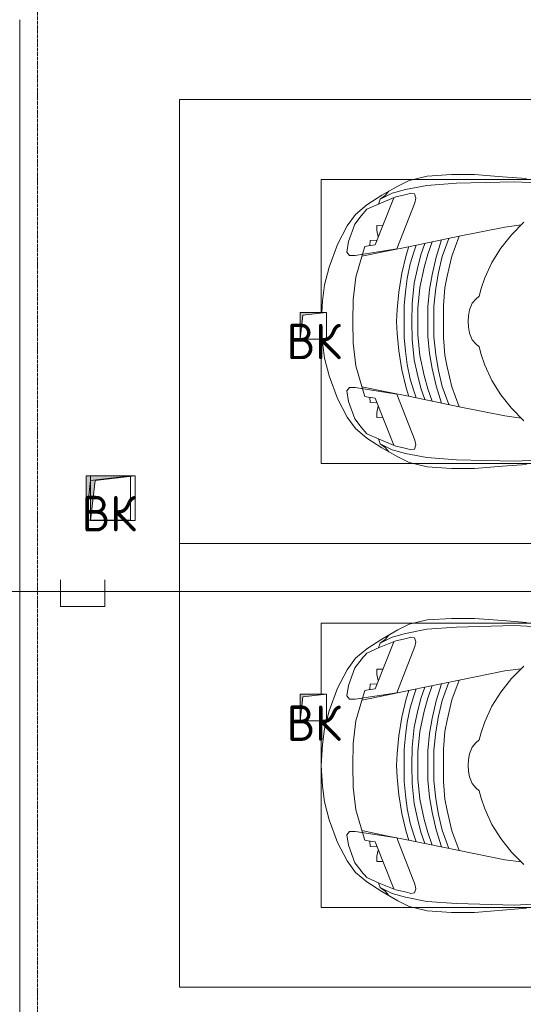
# Model space of a CAD drawing. Header units: millimetres. Extents: x -32229 to 170644, y -13689 to 125138.
# Tile 154 of 256: x 24735 to 27574, y 98204 to 103750. Entities that reach past the tile are written whole.
import ezdxf

# ---------------------------------------------------------------- set-up
doc = ezdxf.new("R2010")
doc.units = ezdxf.units.MM
doc.linetypes.add('ADSK_Линия сетки', pattern=[25, 20, -2.5, 0, -2.5])
for name, color, linetype, lineweight in [('A-ANNO-NOTE', 7, 'Continuous', 18), ('A-DETL-GENF', 7, 'Continuous', 18), ('A-FLOR', 7, 'Continuous', 18), ('C-PRKG', 7, 'Continuous', 18), ('M-EQPM', 7, 'Continuous', 18), ('S-GRID', 7, 'Continuous', 9)]:
    doc.layers.add(name, color=color, linetype=linetype, lineweight=lineweight)
doc.layers.add('A-DETL', color=7, linetype='Continuous', lineweight=9, true_color=0x00a600)
doc.styles.add('GOST Common', font='GOST_Common.ttf', dxfattribs={"height": 200})

# ---------------------------------------------------------------- blocks, each defined once
blk = doc.blocks.new('АР_Машиноместо - 4900x2400_М__5300х2500_-V60--01 ЭО')
at = {"layer": 'A-DETL-GENF', "color": 253, "lineweight": 13, "true_color": 0xaaaaaa}
for p, q in [((1044.2, -818.6), (943.3, -845.1)), ((1132.7, -806), (1044.2, -818.6)), ((1250, -800), (1132.7, -806)), ((1250, -800), (1367.3, -806)), ((1367.3, -806), (1455.8, -818.6)), ((1455.8, -818.6), (1556.7, -845.1)), ((943.3, -845.1), (815.8, -891)), ((1556.7, -845.1), (1684.2, -891)), ((815.8, -891), (711.9, -946.2)), ((1684.2, -891), (1788.1, -946.2)), ((647.2, -992.8), (593.2, -1056.8)), ((711.9, -946.2), (647.2, -992.8)), ((700.9, -989.1), (655, -1024.3)), ((800.1, -952.6), (700.9, -989.1)), ((859, -944.1), (800.1, -952.6)), ((841.1, -1225.9), (877.7, -991.4)), ((877.7, -958.9), (859, -944.1)), ((1000.2, -994.5), (871.4, -1031.3)), ((877.7, -991.4), (877.7, -958.9)), ((1127.4, -979.8), (1000.2, -994.5)), ((1250, -977.6), (1127.4, -979.8)), ((1250, -977.6), (1372.6, -979.8)), ((1372.6, -979.8), (1499.8, -994.5)), ((1499.8, -994.5), (1628.6, -1031.3)), ((1622.3, -958.9), (1641, -944.1)), ((1622.3, -991.4), (1622.3, -958.9)), ((1658.9, -1225.9), (1622.3, -991.4)), ((1641, -944.1), (1699.9, -952.6)), ((1699.9, -952.6), (1799.1, -989.1)), ((1788.1, -946.2), (1852.8, -992.8)), ((1799.1, -989.1), (1845, -1024.3)), ((1852.8, -992.8), (1906.8, -1056.8)), ((654.7, -1024.4), (617.9, -1057.3)), ((882.6, -1027.5), (853.8, -1167.4)), ((1617.4, -1027.5), (1646.2, -1167.4)), ((1845.3, -1024.4), (1882.1, -1057.3)), ((593.2, -1056.8), (539.3, -1140.4)), ((617.9, -1057.3), (586.9, -1126.3)), ((1882.1, -1057.3), (1913.1, -1126.3)), ((1906.8, -1056.8), (1960.7, -1140.4)), ((539.3, -1140.4), (487.4, -1232.1)), ((540.4, -1159.6), (516.2, -1180.5)), ((561.3, -1132.6), (540.4, -1159.6)), ((586.9, -1126.3), (548.2, -1220.1)), ((589, -1121.6), (561.3, -1132.6)), ((1911, -1121.6), (1938.7, -1132.6)), ((1913.1, -1126.3), (1951.8, -1220.1)), ((1938.7, -1132.6), (1959.6, -1159.6)), ((1959.6, -1159.6), (1983.8, -1180.5)), ((1960.7, -1140.4), (2012.6, -1232.1)), ((853.8, -1167.4), (826.8, -1300.9)), ((1646.2, -1167.4), (1673.2, -1300.9)), ((487.4, -1232.1), (455.7, -1296.1)), ((548.2, -1220.1), (535, -1280.6)), ((580.7, -1327.1), (841.1, -1225.9)), ((978.6, -1254.6), (876.3, -1278.7)), ((1084.1, -1236), (978.6, -1254.6)), ((1083.6, -1274.6), (1007.1, -1283.7)), ((1159.1, -1267.9), (1083.6, -1274.6)), ((1182.5, -1227.5), (1084.1, -1236)), ((1250, -1266.6), (1159.1, -1267.9)), ((1250, -1223.7), (1182.5, -1227.5)), ((1250, -1223.7), (1317.5, -1227.5)), ((1250, -1266.6), (1340.9, -1267.9)), ((1317.5, -1227.5), (1415.9, -1236)), ((1340.9, -1267.9), (1416.4, -1274.6)), ((1415.9, -1236), (1521.4, -1254.6)), ((1416.4, -1274.6), (1492.9, -1283.7)), ((1521.4, -1254.6), (1623.7, -1278.7)), ((1919.3, -1327.1), (1658.9, -1225.9)), ((1951.8, -1220.1), (1965, -1280.6)), ((2012.6, -1232.1), (2044.3, -1296.1)), ((455.7, -1296.1), (430.8, -1396.6)), ((535, -1280.6), (527.2, -1305.2)), ((527.2, -1305.2), (531.8, -1326)), ((531.8, -1326), (554.4, -1333.3)), ((554.4, -1333.3), (580.7, -1327.1)), ((826.8, -1300.9), (770, -1576.5)), ((859.1, -1321.2), (819.9, -1334.4)), ((876.3, -1278.7), (828.3, -1293.7)), ((925.2, -1301.6), (859.1, -1321.2)), ((1007.1, -1283.7), (925.2, -1301.6)), ((1035, -1323.2), (958.3, -1341.1)), ((1148.3, -1312.4), (1035, -1323.2)), ((1250, -1309.3), (1148.3, -1312.4)), ((1250, -1309.3), (1351.7, -1312.4)), ((1351.7, -1312.4), (1465, -1323.2)), ((1465, -1323.2), (1541.7, -1341.1)), ((1492.9, -1283.7), (1574.8, -1301.6)), ((1574.8, -1301.6), (1640.9, -1321.2)), ((1623.7, -1278.7), (1671.7, -1293.7)), ((1640.9, -1321.2), (1680.1, -1334.4)), ((1673.2, -1300.9), (1730, -1576.5)), ((1945.6, -1333.3), (1919.3, -1327.1)), ((1968.2, -1326), (1945.6, -1333.3)), ((1965, -1280.6), (1972.8, -1305.2)), ((1972.8, -1305.2), (1968.2, -1326)), ((2044.3, -1296.1), (2069.2, -1396.6)), ((873.8, -1361.2), (809.9, -1383.1)), ((945.3, -1380.6), (871.4, -1401.1)), ((958.3, -1341.1), (873.8, -1361.2)), ((1059, -1354.8), (945.3, -1380.6)), ((1174.5, -1344.2), (1059, -1354.8)), ((1250, -1344.9), (1174.5, -1344.2)), ((1250, -1344.9), (1325.5, -1344.2)), ((1325.5, -1344.2), (1441, -1354.8)), ((1441, -1354.8), (1554.7, -1380.6)), ((1541.7, -1341.1), (1626.2, -1361.2)), ((1554.7, -1380.6), (1628.6, -1401.1)), ((1626.2, -1361.2), (1690.1, -1383.1)), ((430.8, -1396.6), (422, -1534.1)), ((871.4, -1401.1), (800.5, -1424.6)), ((986.2, -1425.6), (887, -1446.5)), ((1070, -1410.4), (986.2, -1425.6)), ((1163.9, -1435.1), (1061.9, -1445.7)), ((1168.3, -1399.8), (1070, -1410.4)), ((1250, -1435.1), (1163.9, -1435.1)), ((1250, -1400.1), (1168.3, -1399.8)), ((1250, -1400.1), (1331.7, -1399.8)), ((1250, -1435.1), (1336.1, -1435.1)), ((1331.7, -1399.8), (1430, -1410.4)), ((1336.1, -1435.1), (1438.1, -1445.7)), ((1430, -1410.4), (1513.8, -1425.6)), ((1513.8, -1425.6), (1613, -1446.5)), ((1628.6, -1401.1), (1699.5, -1424.6)), ((2069.2, -1396.6), (2078, -1534.1)), ((884.3, -1480.8), (782, -1518.1)), ((887, -1446.5), (790.4, -1477.3)), ((973.4, -1459.7), (884.3, -1480.8)), ((1061.9, -1445.7), (973.4, -1459.7)), ((1060, -1496.1), (994.9, -1509.3)), ((1159.3, -1489.1), (1060, -1496.1)), ((1250, -1488.3), (1159.3, -1489.1)), ((1250, -1488.3), (1340.7, -1489.1)), ((1340.7, -1489.1), (1440, -1496.1)), ((1438.1, -1445.7), (1526.6, -1459.7)), ((1440, -1496.1), (1505.1, -1509.3)), ((1526.6, -1459.7), (1615.7, -1480.8)), ((1613, -1446.5), (1709.6, -1477.3)), ((1615.7, -1480.8), (1718, -1518.1)), ((422, -1534.1), (422, -1662.9)), ((881.7, -1536.4), (770, -1576.5)), ((994.9, -1509.3), (881.7, -1536.4)), ((1505.1, -1509.3), (1618.3, -1536.4)), ((1618.3, -1536.4), (1730, -1576.5)), ((2078, -1534.1), (2078, -1662.9)), ((770, -1576.5), (718.3, -1834.2)), ((1730, -1576.5), (1781.7, -1834.2)), ((422, -1662.9), (434.8, -1820.7)), ((1147.5, -1650.5), (1123.5, -1670.9)), ((1184.7, -1635.7), (1147.5, -1650.5)), ((1217.8, -1629.1), (1184.7, -1635.7)), ((1217.8, -1629.1), (1250, -1626.8)), ((1282.2, -1629.1), (1250, -1626.8)), ((1282.2, -1629.1), (1315.3, -1635.7)), ((1315.3, -1635.7), (1352.5, -1650.5)), ((1352.5, -1650.5), (1376.5, -1670.9)), ((2078, -1662.9), (2065.2, -1820.7)), ((1064.9, -1700.5), (1004.2, -1721.4)), ((1107.2, -1689.8), (1064.9, -1700.5)), ((1123.5, -1670.9), (1107.2, -1689.8)), ((1376.5, -1670.9), (1392.8, -1689.8)), ((1392.8, -1689.8), (1435.1, -1700.5)), ((1435.1, -1700.5), (1495.8, -1721.4)), ((917, -1761.1), (837.5, -1812.1)), ((1004.2, -1721.4), (917, -1761.1)), ((1495.8, -1721.4), (1583, -1761.1)), ((1583, -1761.1), (1662.5, -1812.1)), ((434.8, -1820.7), (444.9, -1956.8)), ((837.5, -1812.1), (761.1, -1871.7)), ((1662.5, -1812.1), (1738.9, -1871.7)), ((2065.2, -1820.7), (2055.1, -1956.8)), ((761.1, -1871.7), (690.7, -1941.6)), ((718.3, -1834.2), (705.7, -1926.7)), ((1738.9, -1871.7), (1809.3, -1941.6)), ((1781.7, -1834.2), (1794.3, -1926.7))]:
    blk.add_line(p, q, dxfattribs=at)
at = {"layer": 'A-DETL-GENF', "color": 254, "lineweight": 13, "true_color": 0xd4d4d4}
for p, q in [((827.7, -1045), (824.1, -1063.7)), ((871.3, -1031.9), (827.7, -1045)), ((1628.7, -1031.9), (1672.3, -1045)), ((1672.3, -1045), (1675.9, -1063.7)), ((818.8, -1102.9), (554, -1208.1)), ((792.9, -1076.2), (791.2, -1114.5)), ((823.3, -1074.4), (792.9, -1076.2)), ((824.1, -1063.7), (818.8, -1102.9)), ((1675.9, -1063.7), (1681.2, -1102.9)), ((1676.7, -1074.4), (1707.1, -1076.2)), ((1681.2, -1102.9), (1946, -1208.1)), ((1707.1, -1076.2), (1708.8, -1114.5)), ((561.7, -1132.1), (527.9, -1198.6)), ((709.1, -1112.7), (708.2, -1146.9)), ((737.7, -1113.6), (709.1, -1112.7)), ((772.6, -1121.3), (737.7, -1113.6)), ((1727.4, -1121.3), (1762.3, -1113.6)), ((1762.3, -1113.6), (1790.9, -1112.7)), ((1790.9, -1112.7), (1791.8, -1146.9)), ((1938.3, -1132.1), (1972.1, -1198.6)), ((527.9, -1198.6), (507.4, -1274.3)), ((1972.1, -1198.6), (1992.6, -1274.3)), ((507.4, -1274.3), (483.4, -1395.6)), ((1992.6, -1274.3), (2016.6, -1395.6)), ((483.4, -1395.6), (470.9, -1561.4)), ((2016.6, -1395.6), (2029.1, -1561.4)), ((470.9, -1561.4), (462.8, -1889.5)), ((2029.1, -1561.4), (2037.2, -1889.5)), ((462.8, -1889.5), (471.8, -2077.7)), ((2037.2, -1889.5), (2028.2, -2077.7))]:
    blk.add_line(p, q, dxfattribs=at)
at = {"layer": 'C-PRKG', "color": 253, "lineweight": 13, "true_color": 0xaaaaaa}
for p, q in [((2500, 0), (0, 0)), ((0, 0), (0, -5300)), ((2500, 0), (2500, -5300)), ((450, -800), (450, -4500)), ((450, -800), (1500, -800)), ((1650, -800), (2050, -800)), ((2050, -800), (2050, -4500))]:
    blk.add_line(p, q, dxfattribs=at)
blk = doc.blocks.new('АР_Машиноместо - 4900x2400_М__5300х2500_-V61--01 ЭО')
at = {"layer": 'A-DETL-GENF', "color": 254, "lineweight": 13, "true_color": 0xd4d4d4}
for p, q in [((462.8, 1889.5), (471.8, 2077.7)), ((2037.2, 1889.5), (2028.2, 2077.7)), ((470.9, 1561.4), (462.8, 1889.5)), ((2029.1, 1561.4), (2037.2, 1889.5)), ((483.4, 1395.6), (470.9, 1561.4)), ((2016.6, 1395.6), (2029.1, 1561.4)), ((507.4, 1274.3), (483.4, 1395.6)), ((1992.6, 1274.3), (2016.6, 1395.6)), ((527.9, 1198.6), (507.4, 1274.3)), ((1972.1, 1198.6), (1992.6, 1274.3)), ((561.7, 1132.1), (527.9, 1198.6)), ((818.8, 1102.9), (554, 1208.1)), ((1681.2, 1102.9), (1946, 1208.1)), ((1938.3, 1132.1), (1972.1, 1198.6)), ((709.1, 1112.7), (708.2, 1146.9)), ((737.7, 1113.6), (709.1, 1112.7)), ((772.6, 1121.3), (737.7, 1113.6)), ((792.9, 1076.2), (791.2, 1114.5)), ((1707.1, 1076.2), (1708.8, 1114.5)), ((1727.4, 1121.3), (1762.3, 1113.6)), ((1762.3, 1113.6), (1790.9, 1112.7)), ((1790.9, 1112.7), (1791.8, 1146.9)), ((823.3, 1074.4), (792.9, 1076.2)), ((824.1, 1063.7), (818.8, 1102.9)), ((827.7, 1045), (824.1, 1063.7)), ((1672.3, 1045), (1675.9, 1063.7)), ((1675.9, 1063.7), (1681.2, 1102.9)), ((1676.7, 1074.4), (1707.1, 1076.2)), ((871.3, 1031.9), (827.7, 1045)), ((1628.7, 1031.9), (1672.3, 1045))]:
    blk.add_line(p, q, dxfattribs=at)
at = {"layer": 'A-DETL-GENF', "color": 253, "lineweight": 13, "true_color": 0xaaaaaa}
for p, q in [((434.8, 1820.7), (444.9, 1956.8)), ((761.1, 1871.7), (690.7, 1941.6)), ((1738.9, 1871.7), (1809.3, 1941.6)), ((2065.2, 1820.7), (2055.1, 1956.8)), ((718.3, 1834.2), (705.7, 1926.7)), ((1781.7, 1834.2), (1794.3, 1926.7)), ((770, 1576.5), (718.3, 1834.2)), ((837.5, 1812.1), (761.1, 1871.7)), ((1662.5, 1812.1), (1738.9, 1871.7)), ((1730, 1576.5), (1781.7, 1834.2)), ((422, 1662.9), (434.8, 1820.7)), ((917, 1761.1), (837.5, 1812.1)), ((1583, 1761.1), (1662.5, 1812.1)), ((2078, 1662.9), (2065.2, 1820.7)), ((1004.2, 1721.4), (917, 1761.1)), ((1064.9, 1700.5), (1004.2, 1721.4)), ((1435.1, 1700.5), (1495.8, 1721.4)), ((1495.8, 1721.4), (1583, 1761.1)), ((1107.2, 1689.8), (1064.9, 1700.5)), ((1123.5, 1670.9), (1107.2, 1689.8)), ((1147.5, 1650.5), (1123.5, 1670.9)), ((1352.5, 1650.5), (1376.5, 1670.9)), ((1376.5, 1670.9), (1392.8, 1689.8)), ((1392.8, 1689.8), (1435.1, 1700.5)), ((422, 1534.1), (422, 1662.9)), ((1184.7, 1635.7), (1147.5, 1650.5)), ((1217.8, 1629.1), (1184.7, 1635.7)), ((1217.8, 1629.1), (1250, 1626.8)), ((1282.2, 1629.1), (1250, 1626.8)), ((1282.2, 1629.1), (1315.3, 1635.7)), ((1315.3, 1635.7), (1352.5, 1650.5)), ((2078, 1534.1), (2078, 1662.9)), ((826.8, 1300.9), (770, 1576.5)), ((881.7, 1536.4), (770, 1576.5)), ((1618.3, 1536.4), (1730, 1576.5)), ((1673.2, 1300.9), (1730, 1576.5)), ((430.8, 1396.6), (422, 1534.1)), ((884.3, 1480.8), (782, 1518.1)), ((994.9, 1509.3), (881.7, 1536.4)), ((1060, 1496.1), (994.9, 1509.3)), ((1440, 1496.1), (1505.1, 1509.3)), ((1505.1, 1509.3), (1618.3, 1536.4)), ((1615.7, 1480.8), (1718, 1518.1)), ((2069.2, 1396.6), (2078, 1534.1)), ((887, 1446.5), (790.4, 1477.3)), ((973.4, 1459.7), (884.3, 1480.8)), ((986.2, 1425.6), (887, 1446.5)), ((1061.9, 1445.7), (973.4, 1459.7)), ((1159.3, 1489.1), (1060, 1496.1)), ((1163.9, 1435.1), (1061.9, 1445.7)), ((1250, 1488.3), (1159.3, 1489.1)), ((1250, 1488.3), (1340.7, 1489.1)), ((1336.1, 1435.1), (1438.1, 1445.7)), ((1340.7, 1489.1), (1440, 1496.1)), ((1438.1, 1445.7), (1526.6, 1459.7)), ((1513.8, 1425.6), (1613, 1446.5)), ((1526.6, 1459.7), (1615.7, 1480.8)), ((1613, 1446.5), (1709.6, 1477.3)), ((455.7, 1296.1), (430.8, 1396.6)), ((871.4, 1401.1), (800.5, 1424.6)), ((945.3, 1380.6), (871.4, 1401.1)), ((1070, 1410.4), (986.2, 1425.6)), ((1168.3, 1399.8), (1070, 1410.4)), ((1250, 1435.1), (1163.9, 1435.1)), ((1250, 1400.1), (1168.3, 1399.8)), ((1250, 1435.1), (1336.1, 1435.1)), ((1250, 1400.1), (1331.7, 1399.8)), ((1331.7, 1399.8), (1430, 1410.4)), ((1430, 1410.4), (1513.8, 1425.6)), ((1554.7, 1380.6), (1628.6, 1401.1)), ((1628.6, 1401.1), (1699.5, 1424.6)), ((2044.3, 1296.1), (2069.2, 1396.6)), ((531.8, 1326), (554.4, 1333.3)), ((554.4, 1333.3), (580.7, 1327.1)), ((873.8, 1361.2), (809.9, 1383.1)), ((859.1, 1321.2), (819.9, 1334.4)), ((958.3, 1341.1), (873.8, 1361.2)), ((1059, 1354.8), (945.3, 1380.6)), ((1035, 1323.2), (958.3, 1341.1)), ((1174.5, 1344.2), (1059, 1354.8)), ((1250, 1344.9), (1174.5, 1344.2)), ((1250, 1344.9), (1325.5, 1344.2)), ((1325.5, 1344.2), (1441, 1354.8)), ((1441, 1354.8), (1554.7, 1380.6)), ((1465, 1323.2), (1541.7, 1341.1)), ((1541.7, 1341.1), (1626.2, 1361.2)), ((1626.2, 1361.2), (1690.1, 1383.1)), ((1640.9, 1321.2), (1680.1, 1334.4)), ((1945.6, 1333.3), (1919.3, 1327.1)), ((1968.2, 1326), (1945.6, 1333.3)), ((487.4, 1232.1), (455.7, 1296.1)), ((527.2, 1305.2), (531.8, 1326)), ((535, 1280.6), (527.2, 1305.2)), ((548.2, 1220.1), (535, 1280.6)), ((580.7, 1327.1), (841.1, 1225.9)), ((853.8, 1167.4), (826.8, 1300.9)), ((876.3, 1278.7), (828.3, 1293.7)), ((925.2, 1301.6), (859.1, 1321.2)), ((978.6, 1254.6), (876.3, 1278.7)), ((1007.1, 1283.7), (925.2, 1301.6)), ((1083.6, 1274.6), (1007.1, 1283.7)), ((1148.3, 1312.4), (1035, 1323.2)), ((1250, 1309.3), (1148.3, 1312.4)), ((1250, 1309.3), (1351.7, 1312.4)), ((1351.7, 1312.4), (1465, 1323.2)), ((1416.4, 1274.6), (1492.9, 1283.7)), ((1492.9, 1283.7), (1574.8, 1301.6)), ((1521.4, 1254.6), (1623.7, 1278.7)), ((1574.8, 1301.6), (1640.9, 1321.2)), ((1623.7, 1278.7), (1671.7, 1293.7)), ((1646.2, 1167.4), (1673.2, 1300.9)), ((1919.3, 1327.1), (1658.9, 1225.9)), ((1951.8, 1220.1), (1965, 1280.6)), ((1965, 1280.6), (1972.8, 1305.2)), ((1972.8, 1305.2), (1968.2, 1326)), ((2012.6, 1232.1), (2044.3, 1296.1)), ((539.3, 1140.4), (487.4, 1232.1)), ((586.9, 1126.3), (548.2, 1220.1)), ((841.1, 1225.9), (877.7, 991.4)), ((1084.1, 1236), (978.6, 1254.6)), ((1159.1, 1267.9), (1083.6, 1274.6)), ((1182.5, 1227.5), (1084.1, 1236)), ((1250, 1266.6), (1159.1, 1267.9)), ((1250, 1223.7), (1182.5, 1227.5)), ((1250, 1266.6), (1340.9, 1267.9)), ((1250, 1223.7), (1317.5, 1227.5)), ((1317.5, 1227.5), (1415.9, 1236)), ((1340.9, 1267.9), (1416.4, 1274.6)), ((1415.9, 1236), (1521.4, 1254.6)), ((1658.9, 1225.9), (1622.3, 991.4)), ((1913.1, 1126.3), (1951.8, 1220.1)), ((1960.7, 1140.4), (2012.6, 1232.1)), ((540.4, 1159.6), (516.2, 1180.5)), ((882.6, 1027.5), (853.8, 1167.4)), ((1617.4, 1027.5), (1646.2, 1167.4)), ((1959.6, 1159.6), (1983.8, 1180.5)), ((593.2, 1056.8), (539.3, 1140.4)), ((561.3, 1132.6), (540.4, 1159.6)), ((589, 1121.6), (561.3, 1132.6)), ((617.9, 1057.3), (586.9, 1126.3)), ((1882.1, 1057.3), (1913.1, 1126.3)), ((1906.8, 1056.8), (1960.7, 1140.4)), ((1911, 1121.6), (1938.7, 1132.6)), ((1938.7, 1132.6), (1959.6, 1159.6)), ((647.2, 992.8), (593.2, 1056.8)), ((654.7, 1024.4), (617.9, 1057.3)), ((1845.3, 1024.4), (1882.1, 1057.3)), ((1852.8, 992.8), (1906.8, 1056.8)), ((700.9, 989.1), (655, 1024.3)), ((1000.2, 994.5), (871.4, 1031.3)), ((1499.8, 994.5), (1628.6, 1031.3)), ((1799.1, 989.1), (1845, 1024.3)), ((711.9, 946.2), (647.2, 992.8)), ((800.1, 952.6), (700.9, 989.1)), ((815.8, 891), (711.9, 946.2)), ((859, 944.1), (800.1, 952.6)), ((877.7, 958.9), (859, 944.1)), ((877.7, 991.4), (877.7, 958.9)), ((1127.4, 979.8), (1000.2, 994.5)), ((1250, 977.6), (1127.4, 979.8)), ((1250, 977.6), (1372.6, 979.8)), ((1372.6, 979.8), (1499.8, 994.5)), ((1622.3, 991.4), (1622.3, 958.9)), ((1622.3, 958.9), (1641, 944.1)), ((1641, 944.1), (1699.9, 952.6)), ((1684.2, 891), (1788.1, 946.2)), ((1699.9, 952.6), (1799.1, 989.1)), ((1788.1, 946.2), (1852.8, 992.8)), ((943.3, 845.1), (815.8, 891)), ((1556.7, 845.1), (1684.2, 891)), ((1044.2, 818.6), (943.3, 845.1)), ((1455.8, 818.6), (1556.7, 845.1)), ((1132.7, 806), (1044.2, 818.6)), ((1200, 802.6), (1132.7, 806)), ((1350, 805.1), (1367.3, 806)), ((1367.3, 806), (1455.8, 818.6))]:
    blk.add_line(p, q, dxfattribs=at)
at = {"layer": 'C-PRKG', "color": 253, "lineweight": 13, "true_color": 0xaaaaaa}
for p, q in [((0, 0), (0, 5300)), ((2500, 0), (2500, 5300)), ((450, 800), (450, 4500)), ((2050, 800), (2050, 4500)), ((450, 800), (1200, 800)), ((1350, 800), (2050, 800)), ((2500, 0), (0, 0))]:
    blk.add_line(p, q, dxfattribs=at)
blk = doc.blocks.new('АР_Канал вертикальный прямоугольный - ВК-5095542--01 ЭО')
at = {"layer": 'M-EQPM', "lineweight": 13, "true_color": 0xe2e2e2}
blk.add_hatch(color=254, dxfattribs=at).paths.add_polyline_path([(-125, -125), (-100, 100), (125, 125), (-125, 125)])
at = {"layer": 'M-EQPM', "color": 253, "lineweight": 13, "true_color": 0xaaaaaa}
for p, q in [((125, 125), (-125, 125)), ((-125, 125), (-125, -125)), ((125, 125), (-125, 125)), ((-125, 125), (-125, -125)), ((-125, -125), (-125, 125)), ((-125, 125), (125, 125)), ((-100, 100), (125, 125)), ((-100, 100), (125, 125)), ((125, -125), (125, 125)), ((125, 125), (125, -125)), ((-125, -125), (-100, 100)), ((-125, -125), (-100, 100)), ((-125, -125), (125, -125)), ((125, -125), (-125, -125))]:
    blk.add_line(p, q, dxfattribs=at)
blk = doc.blocks.new('АР_Канал вертикальный прямоугольный - ВК-5095545--01 ЭО')
at = {"layer": 'M-EQPM', "lineweight": 13, "true_color": 0xe2e2e2}
blk.add_hatch(color=254, dxfattribs=at).paths.add_polyline_path([(-75, -75), (-60, 60), (75, 75), (-75, 75)])
at = {"layer": 'M-EQPM', "color": 253, "lineweight": 13, "true_color": 0xaaaaaa}
for p, q in [((75, 75), (-75, 75)), ((-75, 75), (-75, -75)), ((75, 75), (-75, 75)), ((-75, 75), (-75, -75)), ((-75, -75), (-75, 75)), ((-75, 75), (75, 75)), ((-75, -75), (-60, 60)), ((-75, -75), (-60, 60)), ((-60, 60), (75, 75)), ((-60, 60), (75, 75)), ((75, -75), (75, 75)), ((75, 75), (75, -75)), ((-75, -75), (75, -75)), ((75, -75), (-75, -75))]:
    blk.add_line(p, q, dxfattribs=at)
blk = doc.blocks.new('АР_Канал вертикальный прямоугольный - ВК-6260052--01 ЭО')
at = {"layer": 'M-EQPM', "lineweight": 13, "true_color": 0xe2e2e2}
blk.add_hatch(color=254, dxfattribs=at).paths.add_polyline_path([(-75, -75), (-60, 60), (75, 75), (-75, 75)])
at = {"layer": 'M-EQPM', "color": 253, "lineweight": 13, "true_color": 0xaaaaaa}
for p, q in [((75, 75), (-75, 75)), ((-75, 75), (-75, -75)), ((75, 75), (-75, 75)), ((-75, 75), (-75, -75)), ((-75, -75), (-75, 75)), ((-75, 75), (75, 75)), ((-75, -75), (-60, 60)), ((-75, -75), (-60, 60)), ((-60, 60), (75, 75)), ((-60, 60), (75, 75)), ((75, -75), (75, 75)), ((75, 75), (75, -75)), ((-75, -75), (75, -75)), ((75, -75), (-75, -75))]:
    blk.add_line(p, q, dxfattribs=at)
blk = doc.blocks.new('АР_Канал вертикальный прямоугольный - ВК-6260049--01 ЭО')
at = {"layer": 'M-EQPM', "lineweight": 13, "true_color": 0xe2e2e2}
blk.add_hatch(color=254, dxfattribs=at).paths.add_polyline_path([(-125, -125), (-100, 100), (125, 125), (-125, 125)])
at = {"layer": 'M-EQPM', "color": 253, "lineweight": 13, "true_color": 0xaaaaaa}
for p, q in [((125, 125), (-125, 125)), ((-125, 125), (-125, -125)), ((125, 125), (-125, 125)), ((-125, 125), (-125, -125)), ((-125, -125), (-125, 125)), ((-125, 125), (125, 125)), ((-100, 100), (125, 125)), ((-100, 100), (125, 125)), ((125, -125), (125, 125)), ((125, 125), (125, -125)), ((-125, -125), (-100, 100)), ((-125, -125), (-100, 100)), ((-125, -125), (125, -125)), ((125, -125), (-125, -125))]:
    blk.add_line(p, q, dxfattribs=at)
blk = doc.blocks.new('Наметкина 10_РД_АР_П_rvt-1--01 ЭО')
at = {"layer": 'A-FLOR', "color": 253, "lineweight": 13, "true_color": 0xaaaaaa}
blk.add_line((24735.3, 97850), (24735.3, 103750), dxfattribs=at)
at = {"layer": 'C-PRKG', "color": 253, "lineweight": 13, "true_color": 0xaaaaaa}
for name, p, rotation in [('АР_Машиноместо - 4900x2400_М__5300х2500_-V61--01 ЭО', (25635.3, 103300), 270.0000000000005), ('АР_Машиноместо - 4900x2400_М__5300х2500_-V60--01 ЭО', (25635.3, 98300), 90.00000000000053)]:
    blk.add_blockref(name, p, dxfattribs=dict(at, rotation=rotation))
at = {"layer": 'M-EQPM', "color": 253, "lineweight": 13, "true_color": 0xaaaaaa}
for name, p in [('АР_Канал вертикальный прямоугольный - ВК-5095545--01 ЭО', (26390.3, 102025)), ('АР_Канал вертикальный прямоугольный - ВК-5095545--01 ЭО', (26390.3, 102025)), ('АР_Канал вертикальный прямоугольный - ВК-5095542--01 ЭО', (25235.3, 101055.1)), ('АР_Канал вертикальный прямоугольный - ВК-6260049--01 ЭО', (25260.3, 101055)), ('АР_Канал вертикальный прямоугольный - ВК-5095545--01 ЭО', (26390.3, 99875)), ('АР_Канал вертикальный прямоугольный - ВК-6260052--01 ЭО', (26390.3, 99875))]:
    blk.add_blockref(name, p, dxfattribs=at)
at = {"layer": 'A-ANNO-NOTE', "color": 253, "lineweight": 5, "true_color": 0xaaaaaa, "char_height": 200, "width": 344, "attachment_point": 5, "line_spacing_factor": 1.022766, "style": 'GOST Common'}
for insert in [(26393.1, 101937.7), (26393.1, 101937.7), (25238.1, 100967.8), (26393.1, 99787.7)]:
    blk.add_mtext('\\pt2540,5080,7620,10160,12700,15240,17780,20320,22860,25400,27940,30480,33020,35560,38100,40640,43180,45720,48260,50800,53340,55880,58420,60960,63500,66040,68580,71120,73660,76200,78740,81280;ВК', dxfattribs=dict(at, insert=insert))

msp = doc.modelspace()

# ---------------------------------------------------------------- linework, layer by layer
at = {"layer": 'A-DETL', "color": 5, "true_color": 0x0000ff}
for p, q in [((24965, 100595), (24965, 100445)), ((25215, 100445), (25215, 100595)), ((22488.8, 100530), (30502.8, 100530)), ((24965, 100445), (25215, 100445))]:
    msp.add_line(p, q, dxfattribs=at)
at = {"layer": 'S-GRID', "color": 253, "linetype": 'ADSK_Линия сетки', "true_color": 0xaaaaaa}
msp.add_line((24835.3, -12088.9), (24835.3, 125138.4), dxfattribs=at)

# ---------------------------------------------------------------- block references
at = {"lineweight": 5}
msp.add_blockref('Наметкина 10_РД_АР_П_rvt-1--01 ЭО', (0, 0), dxfattribs=at)

doc.saveas('drawing.dxf')
